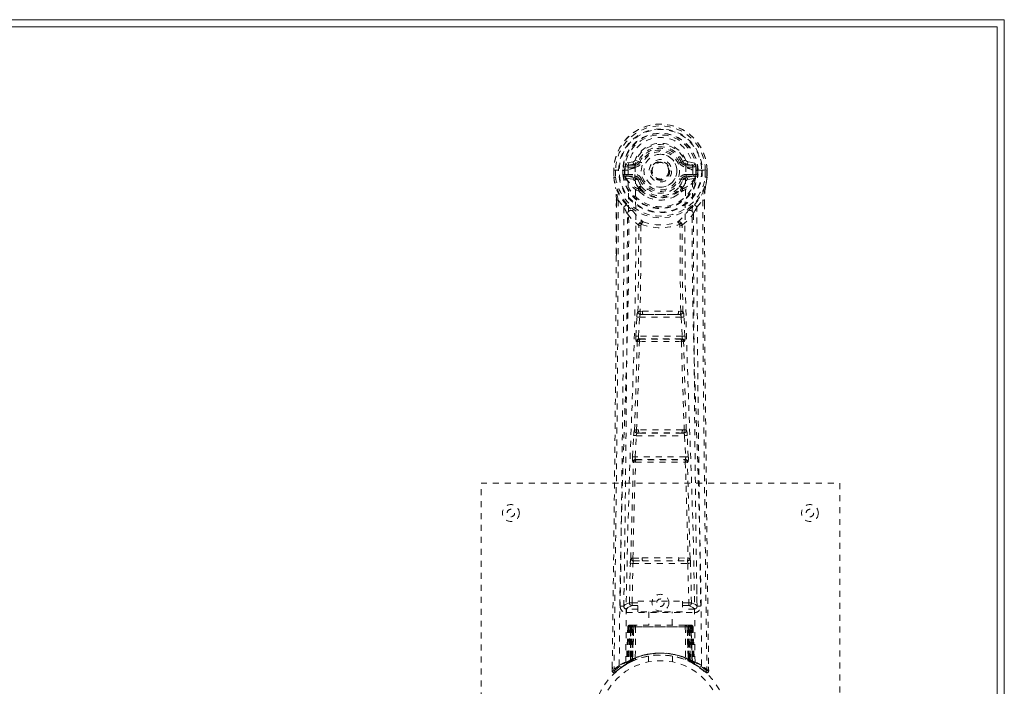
# Model space of a CAD drawing. Header units: inches. Extents: x 2.8 to 62.3, y 15.9 to 39.4.
# Tile 4 of 4: x 45.9 to 62.3, y 28.3 to 39.4. Entities that reach past the tile are written whole.
import ezdxf

# ---------------------------------------------------------------- set-up
doc = ezdxf.new("R2010")
doc.units = ezdxf.units.IN
doc.header["$MEASUREMENT"] = 0
doc.linetypes.add('SLD-Dashed', pattern=[0.075, 0.05, -0.025])
doc.linetypes.add('SLD-Solid', pattern=[0])

msp = doc.modelspace()

# ---------------------------------------------------------------- linework, layer by layer
at = {"color": 7, "linetype": 'SLD-Solid', "lineweight": 15}
for p, q in [((2.841, 39.436), (62.341, 39.436)), ((62.341, 39.436), (62.341, 15.936)), ((62.223, 39.318), (2.959, 39.318)), ((2.959, 39.318), (62.223, 39.318)), ((62.223, 16.054), (62.223, 39.318)), ((62.223, 39.318), (62.223, 16.054))]:
    msp.add_line(p, q, dxfattribs=at)
at = {"color": 7, "linetype": 'SLD-Dashed', "lineweight": 0}
for p, q in [((56.134, 37.061), (56.015, 37.037)), ((56.222, 37.065), (56.167, 37.088)), ((56.222, 37.065), (56.244, 37.056)), ((56.938, 37.056), (56.96, 37.065)), ((56.96, 37.065), (56.964, 37.058)), ((57.166, 37.037), (57.048, 37.061)), ((55.811, 36.92), (55.811, 36.804)), ((55.815, 36.92), (55.811, 36.92)), ((55.813, 36.921), (55.813, 36.804)), ((55.868, 36.92), (55.815, 36.92)), ((55.841, 36.918), (55.841, 36.804)), ((55.892, 36.919), (55.868, 36.92)), ((56.05, 36.919), (55.892, 36.919)), ((55.962, 36.846), (55.962, 36.917)), ((55.998, 36.917), (55.992, 36.917)), ((55.992, 36.917), (55.992, 36.848)), ((55.997, 36.839), (55.998, 36.917)), ((56.046, 37.001), (56.162, 37.022)), ((56.046, 37.001), (56.046, 36.971)), ((56.162, 37.001), (56.046, 37.001)), ((56.162, 36.971), (56.046, 36.971)), ((56.162, 37.022), (56.162, 37.001)), ((56.162, 36.971), (56.162, 37.001)), ((56.168, 36.955), (56.167, 36.957)), ((56.747, 36.918), (56.747, 36.91)), ((56.747, 36.91), (56.747, 36.895)), ((57.014, 36.957), (57.014, 36.955)), ((57.02, 37.022), (57.136, 37.001)), ((57.02, 37.022), (57.02, 37.001)), ((57.136, 37.001), (57.02, 37.001)), ((57.02, 36.971), (57.02, 37.001)), ((57.136, 36.971), (57.02, 36.971)), ((57.29, 36.919), (57.132, 36.919)), ((57.136, 36.971), (57.136, 37.001)), ((57.184, 36.917), (57.19, 36.917)), ((57.184, 36.839), (57.184, 36.917)), ((57.19, 36.848), (57.19, 36.917)), ((57.219, 36.918), (57.219, 36.917)), ((57.219, 36.917), (57.219, 36.846)), ((57.313, 36.92), (57.29, 36.919)), ((57.367, 36.92), (57.313, 36.92)), ((57.341, 36.804), (57.341, 36.918)), ((57.371, 36.92), (57.367, 36.92)), ((57.369, 36.804), (57.369, 36.921)), ((57.371, 36.92), (57.371, 36.804)), ((55.811, 36.804), (55.811, 36.799)), ((55.962, 36.846), (55.992, 36.848)), ((55.962, 36.846), (55.962, 36.846)), ((55.992, 36.847), (55.998, 36.828)), ((55.998, 36.828), (55.997, 36.839)), ((56.004, 36.802), (56.008, 36.797)), ((56.008, 36.797), (56.008, 36.797)), ((56.008, 36.797), (56.008, 36.797)), ((56.018, 36.786), (56.008, 36.797)), ((56.018, 36.786), (56.133, 36.765)), ((56.032, 36.849), (56.032, 36.819)), ((56.032, 36.849), (56.162, 36.849)), ((56.162, 36.794), (56.032, 36.819)), ((56.032, 36.819), (56.162, 36.819)), ((56.162, 36.849), (56.162, 36.819)), ((56.162, 36.794), (56.162, 36.819)), ((56.244, 36.765), (56.217, 36.753)), ((56.965, 36.753), (56.938, 36.765)), ((57.02, 36.849), (57.02, 36.819)), ((57.02, 36.849), (57.15, 36.849)), ((57.15, 36.819), (57.02, 36.794)), ((57.02, 36.794), (57.02, 36.819)), ((57.02, 36.819), (57.15, 36.819)), ((57.049, 36.765), (57.164, 36.786)), ((57.15, 36.819), (57.15, 36.849)), ((57.164, 36.786), (57.163, 36.786)), ((57.174, 36.797), (57.164, 36.786)), ((57.164, 36.786), (57.164, 36.786)), ((57.174, 36.797), (57.178, 36.802)), ((57.19, 36.847), (57.184, 36.828)), ((57.184, 36.828), (57.184, 36.839)), ((57.19, 36.848), (57.219, 36.846)), ((57.219, 36.846), (57.219, 36.846)), ((57.37, 36.799), (57.371, 36.804)), ((56.223, 36.604), (56.222, 36.622)), ((56.242, 36.558), (56.23, 36.575)), ((56.246, 36.628), (56.246, 36.61)), ((56.936, 36.61), (56.936, 36.628)), ((56.952, 36.575), (56.94, 36.558)), ((56.959, 36.604), (56.959, 36.622)), ((55.854, 36.419), (55.851, 35.495)), ((55.855, 35.494), (55.855, 36.418)), ((55.883, 36.417), (55.979, 36.302)), ((57.202, 36.302), (57.299, 36.417)), ((57.327, 36.365), (57.327, 36.418)), ((57.328, 36.419), (57.328, 36.366)), ((56.263, 36), (56.263, 36)), ((56.918, 36), (56.918, 36)), ((56.181, 34.146), (56.197, 34.464)), ((56.225, 34.144), (56.241, 34.461)), ((56.241, 34.461), (56.94, 34.461)), ((56.292, 34.56), (56.252, 34.559)), ((56.26, 34.506), (56.299, 34.506)), ((56.883, 34.506), (56.299, 34.506)), ((56.883, 34.506), (56.922, 34.506)), ((56.93, 34.559), (56.89, 34.56)), ((56.94, 34.461), (56.957, 34.144)), ((57.001, 34.146), (56.985, 34.464)), ((56.957, 34.144), (56.225, 34.144)), ((56.249, 34.095), (56.234, 34.099)), ((56.234, 34.099), (56.948, 34.099)), ((56.948, 34.099), (56.933, 34.095)), ((56.204, 34.052), (56.19, 34.057)), ((56.978, 34.052), (56.992, 34.057)), ((56.126, 32.129), (56.143, 32.481)), ((56.17, 32.127), (56.187, 32.479)), ((56.187, 32.479), (56.994, 32.479)), ((56.225, 32.576), (56.193, 32.575)), ((56.234, 32.524), (56.202, 32.524)), ((56.948, 32.524), (56.234, 32.524)), ((56.948, 32.524), (56.979, 32.524)), ((56.989, 32.575), (56.957, 32.576)), ((56.994, 32.479), (57.012, 32.127)), ((57.056, 32.129), (57.039, 32.481)), ((57.012, 32.127), (56.17, 32.127)), ((56.132, 32.039), (56.14, 32.035)), ((56.185, 32.078), (56.177, 32.082)), ((56.177, 32.082), (57.005, 32.082)), ((57.005, 32.082), (56.997, 32.078)), ((57.042, 32.035), (57.05, 32.039)), ((53.591, 23.686), (53.591, 31.686)), ((53.591, 31.686), (59.591, 31.686)), ((59.591, 31.686), (59.591, 23.686)), ((56.072, 29.684), (56.088, 30.345)), ((56.117, 29.683), (56.132, 30.344)), ((56.13, 30.429), (56.286, 30.435)), ((56.132, 30.344), (57.049, 30.344)), ((56.14, 30.385), (56.293, 30.387)), ((56.293, 30.387), (56.889, 30.387)), ((56.889, 30.387), (57.041, 30.385)), ((56.896, 30.435), (57.052, 30.429)), ((57.049, 30.344), (57.065, 29.683)), ((57.11, 29.684), (57.094, 30.345)), ((55.982, 29.916), (55.979, 29.629)), ((57.203, 29.629), (57.2, 29.916)), ((56.117, 29.638), (56.117, 29.683)), ((56.117, 29.683), (56.211, 29.683)), ((56.117, 29.638), (56.211, 29.638)), ((56.211, 29.714), (56.961, 29.714)), ((56.211, 29.534), (56.211, 29.714)), ((56.961, 29.714), (56.961, 29.534)), ((56.961, 29.683), (57.065, 29.683)), ((56.961, 29.638), (57.065, 29.638)), ((57.065, 29.638), (57.065, 29.683)), ((55.978, 29.626), (55.98, 29.618)), ((56.023, 29.581), (56.023, 29.52)), ((56.211, 29.581), (56.023, 29.581)), ((56.023, 29.52), (57.159, 29.52)), ((56.961, 29.534), (56.211, 29.534)), ((56.396, 29.534), (56.396, 29.311)), ((56.786, 29.311), (56.786, 29.534)), ((57.159, 29.581), (56.961, 29.581)), ((57.159, 29.52), (57.159, 29.581)), ((57.202, 29.618), (57.204, 29.626)), ((56.092, 29.311), (56.085, 29.311)), ((56.098, 29.311), (56.088, 29.311)), ((56.105, 29.311), (56.098, 29.311)), ((56.161, 29.311), (56.107, 29.311)), ((56.123, 29.311), (56.117, 29.311)), ((56.123, 29.311), (56.161, 29.311)), ((56.182, 29.311), (56.174, 29.311)), ((57, 29.311), (56.182, 29.311)), ((57.007, 29.311), (57, 29.311)), ((57.075, 29.311), (57.021, 29.311)), ((57.021, 29.311), (57.059, 29.311)), ((57.065, 29.311), (57.059, 29.311)), ((57.084, 29.311), (57.077, 29.311)), ((57.094, 29.311), (57.084, 29.311)), ((57.097, 29.311), (57.09, 29.311)), ((56.045, 29.282), (56.024, 28.677)), ((56.058, 29.282), (56.038, 28.685)), ((56.058, 29.282), (56.045, 29.282)), ((56.077, 29.282), (56.056, 28.696)), ((56.079, 29.286), (56.057, 28.692)), ((56.144, 29.282), (56.077, 29.282)), ((56.084, 29.282), (56.084, 28.726)), ((56.091, 29.282), (56.084, 29.282)), ((56.091, 29.282), (57.091, 29.282)), ((56.091, 28.729), (56.091, 29.282)), ((56.097, 28.732), (56.098, 29.282)), ((56.098, 29.282), (56.104, 29.282)), ((56.104, 29.282), (56.104, 28.735)), ((57.078, 29.282), (56.104, 29.282)), ((56.116, 29.282), (56.116, 28.741)), ((56.122, 29.282), (56.116, 29.282)), ((56.122, 29.282), (57.06, 29.282)), ((56.122, 28.743), (56.122, 29.282)), ((56.125, 28.731), (56.144, 29.282)), ((56.145, 29.282), (56.126, 28.732)), ((56.144, 29.282), (56.145, 29.282)), ((56.175, 29.282), (56.171, 28.761)), ((57.007, 29.282), (56.175, 29.282)), ((57.007, 29.282), (57.011, 28.761)), ((57.056, 28.732), (57.037, 29.282)), ((57.037, 29.282), (57.038, 29.282)), ((57.038, 29.282), (57.057, 28.731)), ((57.105, 29.282), (57.038, 29.282)), ((57.066, 29.282), (57.06, 29.282)), ((57.06, 29.282), (57.06, 28.743)), ((57.066, 28.741), (57.066, 29.282)), ((57.078, 28.735), (57.078, 29.282)), ((57.078, 29.282), (57.084, 29.282)), ((57.084, 29.282), (57.085, 28.732)), ((57.098, 29.282), (57.091, 29.282)), ((57.091, 29.282), (57.091, 28.729)), ((57.098, 28.726), (57.098, 29.282)), ((57.125, 28.692), (57.103, 29.286)), ((57.105, 29.282), (57.126, 28.696)), ((57.123, 29.282), (57.144, 28.685)), ((57.137, 29.282), (57.123, 29.282)), ((57.137, 29.282), (57.158, 28.677)), ((56.01, 28.652), (56.023, 28.66)), ((56.024, 28.677), (56.038, 28.685)), ((56.041, 28.671), (56.108, 28.705)), ((56.056, 28.696), (56.125, 28.731)), ((56.084, 28.726), (56.091, 28.729)), ((56.096, 28.7), (56.084, 28.726)), ((56.096, 28.7), (56.088, 28.695)), ((56.104, 28.703), (56.091, 28.729)), ((56.104, 28.703), (56.096, 28.7)), ((56.104, 28.735), (56.097, 28.732)), ((56.11, 28.706), (56.097, 28.732)), ((56.101, 28.702), (56.11, 28.706)), ((56.116, 28.709), (56.104, 28.735)), ((56.108, 28.705), (56.109, 28.705)), ((56.109, 28.705), (56.116, 28.709)), ((56.116, 28.741), (56.122, 28.743)), ((56.128, 28.714), (56.116, 28.741)), ((56.134, 28.717), (56.122, 28.743)), ((56.126, 28.732), (56.125, 28.731)), ((56.134, 28.717), (56.128, 28.714)), ((56.391, 28.794), (56.391, 28.697)), ((56.791, 28.697), (56.791, 28.794)), ((57.06, 28.743), (57.048, 28.717)), ((57.054, 28.714), (57.048, 28.717)), ((57.066, 28.741), (57.054, 28.714)), ((57.057, 28.731), (57.056, 28.732)), ((57.057, 28.731), (57.126, 28.696)), ((57.06, 28.743), (57.066, 28.741)), ((57.078, 28.735), (57.066, 28.709)), ((57.085, 28.732), (57.072, 28.706)), ((57.073, 28.705), (57.074, 28.705)), ((57.074, 28.705), (57.089, 28.697)), ((57.085, 28.732), (57.078, 28.735)), ((57.091, 28.729), (57.078, 28.703)), ((57.085, 28.7), (57.078, 28.703)), ((57.098, 28.726), (57.085, 28.7)), ((57.112, 28.686), (57.085, 28.7)), ((57.091, 28.729), (57.098, 28.726)), ((57.106, 28.689), (57.141, 28.671)), ((57.144, 28.685), (57.158, 28.677)), ((57.153, 28.665), (57.167, 28.657)), ((57.159, 28.66), (57.172, 28.652)), ((55.785, 28.612), (55.784, 28.545)), ((55.785, 28.612), (55.784, 28.545)), ((55.784, 28.545), (55.814, 28.545)), ((55.787, 28.608), (55.786, 28.545)), ((55.834, 28.524), (55.875, 28.558)), ((57.306, 28.558), (57.348, 28.524)), ((57.368, 28.545), (57.347, 28.522)), ((57.397, 28.545), (57.397, 28.612))]:
    msp.add_line(p, q, dxfattribs=at)
at = {"color": 7, "linetype": 'SLD-Dashed', "lineweight": 0, "flags": 128}
for points in [[(56.167, 36.957), (56.173, 37.034), (56.197, 37.108), (56.236, 37.177), (56.289, 37.237), (56.354, 37.285), (56.428, 37.321), (56.508, 37.343), (56.591, 37.351), (56.674, 37.343), (56.754, 37.321), (56.828, 37.285), (56.893, 37.237), (56.946, 37.177), (56.985, 37.108), (57.008, 37.034), (57.014, 36.957)], [(56.162, 37.022), (56.199, 37.036), (56.213, 37.049)], [(56.213, 37.049), (56.218, 37.057), (56.222, 37.065)], [(56.272, 37.044), (56.267, 37.047), (56.262, 37.049), (56.257, 37.051), (56.253, 37.052), (56.249, 37.054), (56.247, 37.055), (56.245, 37.056), (56.244, 37.056)], [(56.91, 37.044), (56.915, 37.047), (56.92, 37.049), (56.925, 37.051), (56.929, 37.052), (56.933, 37.054), (56.935, 37.055), (56.937, 37.056), (56.938, 37.056)], [(55.811, 36.92), (55.811, 36.92), (55.812, 36.92), (55.815, 36.919), (55.818, 36.919), (55.823, 36.919), (55.828, 36.918), (55.835, 36.918), (55.841, 36.918)], [(55.903, 28.639), (55.911, 29.686), (55.93, 30.731), (55.959, 31.773), (55.994, 32.811), (56.029, 33.845), (56.054, 34.874), (56.062, 35.899), (56.05, 36.919)], [(56.046, 36.971), (56.023, 36.976), (56.003, 36.989)], [(56.012, 28.694), (56.021, 29.739), (56.042, 30.782), (56.074, 31.821), (56.112, 32.857), (56.148, 33.888), (56.174, 34.915), (56.182, 35.937), (56.168, 36.954)], [(57.17, 28.694), (57.161, 29.739), (57.14, 30.782), (57.108, 31.822), (57.07, 32.857), (57.034, 33.889), (57.008, 34.915), (57, 35.937), (57.014, 36.954)], [(57.279, 28.639), (57.271, 29.686), (57.252, 30.731), (57.223, 31.773), (57.187, 32.811), (57.153, 33.845), (57.128, 34.874), (57.119, 35.899), (57.132, 36.919)], [(57.179, 36.989), (57.159, 36.976), (57.136, 36.971)], [(57.19, 36.917), (57.193, 36.917), (57.2, 36.917), (57.209, 36.917), (57.219, 36.918)], [(57.341, 36.918), (57.347, 36.918), (57.353, 36.918), (57.359, 36.919), (57.364, 36.919), (57.367, 36.919), (57.37, 36.92), (57.371, 36.92), (57.371, 36.92)], [(55.811, 36.804), (55.824, 36.707), (55.84, 36.63)], [(55.811, 36.799), (55.812, 36.8), (55.814, 36.8), (55.817, 36.8), (55.821, 36.801), (55.825, 36.801), (55.83, 36.802), (55.836, 36.803), (55.841, 36.804)], [(55.841, 36.804), (55.835, 36.804), (55.828, 36.804), (55.823, 36.804), (55.818, 36.804), (55.815, 36.804), (55.812, 36.804), (55.811, 36.804), (55.811, 36.804)], [(55.811, 36.799), (55.823, 36.71), (55.842, 36.619)], [(55.992, 36.847), (55.992, 36.848), (55.992, 36.848)], [(55.997, 36.839), (56.014, 36.847), (56.032, 36.849)], [(56.16, 36.743), (56.147, 36.76), (56.133, 36.765)], [(56.222, 36.622), (56.19, 36.675), (56.16, 36.743)], [(56.217, 36.753), (56.245, 36.69), (56.275, 36.641)], [(56.272, 36.776), (56.267, 36.774), (56.262, 36.772), (56.257, 36.77), (56.253, 36.768), (56.249, 36.767), (56.247, 36.766), (56.245, 36.765), (56.244, 36.765)], [(56.907, 36.641), (56.937, 36.69), (56.965, 36.753)], [(56.91, 36.776), (56.915, 36.774), (56.92, 36.772), (56.925, 36.77), (56.929, 36.768), (56.933, 36.767), (56.935, 36.766), (56.937, 36.765), (56.938, 36.765)], [(56.959, 36.622), (56.992, 36.675), (57.022, 36.743)], [(57.022, 36.743), (57.035, 36.76), (57.049, 36.765)], [(57.15, 36.849), (57.168, 36.847), (57.184, 36.839)], [(57.19, 36.848), (57.19, 36.847), (57.19, 36.847)], [(57.34, 36.619), (57.357, 36.699), (57.37, 36.799)], [(57.371, 36.804), (57.371, 36.804), (57.37, 36.804), (57.367, 36.804), (57.364, 36.804), (57.359, 36.804), (57.353, 36.804), (57.347, 36.804), (57.341, 36.804)], [(57.37, 36.799), (57.37, 36.8), (57.368, 36.8), (57.365, 36.8), (57.361, 36.801), (57.357, 36.801), (57.352, 36.802), (57.346, 36.803), (57.341, 36.804)], [(57.371, 36.804), (57.358, 36.707), (57.342, 36.63)], [(55.84, 36.63), (55.84, 36.624), (55.842, 36.619)], [(56.022, 36.341), (55.921, 36.465), (55.842, 36.619)], [(56.242, 36.558), (56.316, 36.5), (56.373, 36.471)], [(56.808, 36.471), (56.866, 36.5), (56.94, 36.558)], [(57.16, 36.341), (57.261, 36.465), (57.34, 36.619)], [(57.34, 36.619), (57.342, 36.624), (57.342, 36.63)], [(55.883, 36.417), (55.882, 34.952), (55.873, 33.48), (55.858, 32.032), (55.856, 31.812), (55.853, 31.582), (55.851, 31.379), (55.848, 31.18), (55.845, 30.964), (55.843, 30.814), (55.841, 30.657), (55.839, 30.501), (55.838, 30.384), (55.836, 30.244), (55.834, 30.081), (55.83, 29.749), (55.827, 29.545), (55.824, 29.29), (55.821, 29.029), (55.817, 28.78), (55.814, 28.545)], [(55.854, 36.419), (55.853, 36.419), (55.854, 36.418), (55.857, 36.418), (55.86, 36.418), (55.866, 36.418), (55.871, 36.417), (55.877, 36.417), (55.883, 36.417)], [(57.299, 36.417), (57.304, 36.417), (57.311, 36.417), (57.316, 36.418), (57.321, 36.418), (57.325, 36.418), (57.328, 36.418), (57.329, 36.419), (57.328, 36.419)], [(57.299, 36.417), (57.3, 34.954), (57.309, 33.48), (57.324, 32.032), (57.326, 31.785), (57.33, 31.527), (57.332, 31.312), (57.335, 31.083), (57.338, 30.833), (57.342, 30.561), (57.344, 30.344), (57.348, 30.081), (57.352, 29.757), (57.355, 29.547), (57.358, 29.288), (57.361, 29.026), (57.365, 28.778), (57.368, 28.545)], [(55.979, 36.302), (55.979, 35.782), (55.977, 35.249), (55.975, 34.703), (55.971, 34.189), (55.967, 33.659), (55.962, 33.107), (55.956, 32.618), (55.953, 32.36), (55.95, 32.087), (55.947, 31.799), (55.943, 31.495), (55.939, 31.22), (55.936, 30.979), (55.934, 30.787), (55.931, 30.573), (55.928, 30.332), (55.925, 30.106), (55.922, 29.914), (55.92, 29.754), (55.918, 29.627)], [(56.117, 36.253), (56.126, 36.244), (56.132, 36.238)], [(57.05, 36.238), (57.056, 36.244), (57.065, 36.253)], [(57.264, 29.627), (57.262, 29.762), (57.26, 29.935), (57.257, 30.143), (57.254, 30.389), (57.25, 30.638), (57.247, 30.857), (57.245, 31.011), (57.244, 31.149), (57.242, 31.27), (57.24, 31.425), (57.238, 31.588), (57.236, 31.745), (57.226, 32.558), (57.217, 33.376), (57.209, 34.349), (57.204, 35.338), (57.202, 36.302)], [(57.328, 36.366), (57.336, 33.796), (57.364, 31.171), (57.398, 28.545)], [(56.039, 36.189), (56.125, 36.088), (56.225, 36)], [(56.956, 36), (57.057, 36.088), (57.143, 36.189)], [(56.216, 34.553), (56.226, 35.274), (56.228, 35.992)], [(56.273, 36.011), (56.268, 36.02), (56.261, 36.026), (56.254, 36.029), (56.246, 36.029), (56.238, 36.026), (56.232, 36.019), (56.227, 36.011), (56.225, 36)], [(56.263, 36), (56.262, 35.281), (56.252, 34.559)], [(56.956, 36), (56.954, 36.011), (56.95, 36.019), (56.944, 36.026), (56.936, 36.029), (56.928, 36.029), (56.92, 36.026), (56.914, 36.02), (56.908, 36.011)], [(56.93, 34.559), (56.92, 35.281), (56.918, 36)], [(56.966, 34.553), (56.955, 35.274), (56.954, 35.992)], [(55.851, 35.495), (55.845, 33.796), (55.818, 31.171), (55.785, 28.612)], [(56.197, 34.464), (56.202, 34.464), (56.213, 34.463), (56.227, 34.462), (56.241, 34.461)], [(56.26, 34.506), (56.259, 34.506), (56.257, 34.504), (56.254, 34.501), (56.249, 34.492), (56.244, 34.478), (56.241, 34.461)], [(56.292, 34.56), (56.591, 34.561), (56.89, 34.56)], [(56.299, 34.506), (56.591, 34.508), (56.883, 34.506)], [(56.94, 34.461), (56.955, 34.462), (56.969, 34.463), (56.98, 34.464), (56.985, 34.464)], [(56.181, 34.146), (56.186, 34.146), (56.196, 34.146), (56.21, 34.145), (56.225, 34.144)], [(56.234, 34.099), (56.229, 34.103), (56.226, 34.113), (56.225, 34.12), (56.224, 34.127), (56.224, 34.136), (56.225, 34.144)], [(56.957, 34.144), (56.957, 34.136), (56.957, 34.127), (56.957, 34.12), (56.956, 34.113), (56.952, 34.103), (56.948, 34.099)], [(56.957, 34.144), (56.972, 34.145), (56.986, 34.146), (56.996, 34.146), (57.001, 34.146)], [(56.158, 32.571), (56.182, 33.313), (56.204, 34.052)], [(56.193, 32.575), (56.218, 33.318), (56.24, 34.058)], [(56.942, 34.058), (56.964, 33.318), (56.989, 32.575)], [(57.024, 32.571), (56.999, 33.313), (56.978, 34.052)], [(56.143, 32.481), (56.145, 32.513), (56.146, 32.516)], [(56.143, 32.481), (56.147, 32.481), (56.158, 32.481), (56.172, 32.48), (56.187, 32.479)], [(56.994, 32.479), (57.01, 32.48), (57.024, 32.481), (57.034, 32.481), (57.039, 32.481)], [(57.039, 32.481), (57.037, 32.513), (57.036, 32.516)], [(56.126, 32.129), (56.13, 32.128), (56.141, 32.128), (56.155, 32.127), (56.17, 32.127)], [(57.012, 32.127), (57.027, 32.127), (57.041, 32.128), (57.052, 32.128), (57.056, 32.129)], [(56.096, 30.427), (56.116, 31.232), (56.14, 32.035)], [(56.13, 30.429), (56.15, 31.235), (56.175, 32.039)], [(57.007, 32.039), (57.032, 31.235), (57.052, 30.429)], [(57.086, 30.427), (57.066, 31.232), (57.042, 32.035)], [(56.088, 30.345), (56.092, 30.345), (56.103, 30.345), (56.117, 30.344), (56.132, 30.344)], [(56.286, 30.435), (56.591, 30.435), (56.896, 30.435)], [(56.293, 30.387), (56.591, 30.387), (56.889, 30.387)], [(57.049, 30.344), (57.065, 30.344), (57.079, 30.345), (57.09, 30.345), (57.094, 30.345)], [(56.072, 29.684), (56.003, 29.655), (55.978, 29.626)], [(56.023, 29.581), (56.048, 29.609), (56.117, 29.638)], [(56.072, 29.684), (56.077, 29.684), (56.087, 29.683), (56.101, 29.683), (56.117, 29.683)], [(57.065, 29.683), (57.081, 29.683), (57.095, 29.683), (57.105, 29.684), (57.11, 29.684)], [(57.065, 29.638), (57.134, 29.609), (57.159, 29.581)], [(57.204, 29.626), (57.179, 29.655), (57.11, 29.684)], [(57.076, 29.311), (57.075, 29.311), (57.074, 29.311)], [(56.045, 29.282), (56.048, 29.282), (56.056, 29.282), (56.069, 29.282), (56.084, 29.282)], [(56.098, 29.282), (56.083, 29.282), (56.071, 29.282), (56.062, 29.282), (56.058, 29.282)], [(56.077, 29.282), (56.077, 29.282), (56.079, 29.282), (56.082, 29.282), (56.087, 29.282), (56.093, 29.282), (56.1, 29.282), (56.108, 29.282), (56.116, 29.282)], [(56.175, 29.282), (56.164, 29.282), (56.154, 29.282), (56.148, 29.282), (56.145, 29.282)], [(57.037, 29.282), (57.034, 29.282), (57.027, 29.282), (57.018, 29.282), (57.007, 29.282)], [(57.066, 29.282), (57.074, 29.282), (57.082, 29.282), (57.089, 29.282), (57.095, 29.282), (57.1, 29.282), (57.103, 29.282), (57.105, 29.282), (57.105, 29.282)], [(57.123, 29.282), (57.12, 29.282), (57.111, 29.282), (57.099, 29.282), (57.084, 29.282)], [(57.098, 29.282), (57.113, 29.282), (57.126, 29.282), (57.134, 29.282), (57.137, 29.282)], [(57.105, 29.282), (57.104, 29.289), (57.103, 29.291)], [(57.127, 28.688), (57.126, 28.694), (57.126, 28.696)], [(57.164, 28.66), (57.158, 28.671), (57.153, 28.684)], [(55.787, 28.545), (55.789, 28.538), (55.793, 28.53), (55.798, 28.523), (55.804, 28.518), (55.811, 28.516), (55.819, 28.515), (55.826, 28.517), (55.832, 28.521)], [(55.835, 28.522), (55.867, 28.551), (55.875, 28.557)], [(57.349, 28.525), (57.356, 28.521), (57.364, 28.519), (57.373, 28.518), (57.38, 28.52), (57.387, 28.523), (57.393, 28.528), (57.396, 28.535), (57.397, 28.543)], [(57.398, 28.545), (57.397, 28.546), (57.395, 28.545), (57.389, 28.545), (57.379, 28.545), (57.373, 28.545), (57.368, 28.545)]]:
    msp.add_lwpolyline(points, dxfattribs=at)
at = {"color": 7, "linetype": 'SLD-Dashed', "lineweight": 0}
for centre, radius in [((56.591, 36.91), 0.7), ((56.591, 36.91), 0.69), ((56.591, 36.91), 0.623), ((56.591, 36.91), 0.32), ((56.591, 36.91), 0.275), ((56.591, 36.91), 0.187), ((56.591, 36.91), 0.156), ((56.591, 36.91), 0.142), ((56.591, 36.91), 0.14), ((56.591, 36.91), 0.138), ((54.091, 31.186), 0.141), ((59.091, 31.186), 0.141), ((54.091, 31.186), 0.0625), ((59.091, 31.186), 0.0625), ((56.591, 29.686), 0.141), ((56.591, 29.686), 0.0625), ((56.591, 27.686), 1.125), ((56.591, 27.686), 1.03)]:
    msp.add_circle(centre, radius, dxfattribs=at)
for centre, radius, start, end in [((56.591, 36.91), 0.78, 0.7166, 179.2834), ((56.591, 36.91), 0.78, 0, 179.3038), ((56.591, 36.91), 0.75, 0.5684, 179.4316), ((56.591, 36.91), 0.629, 0.6526, 179.3474), ((56.591, 36.91), 0.599, 0.6527, 179.3473), ((56.591, 36.925), 0.541, 359.3501, 180.6499), ((56.591, 36.91), 0.459, 22.774, 157.226), ((56.591, 36.91), 0.4, 22.774, 157.226), ((56.591, 36.91), 0.376, 22.774, 157.226), ((56.591, 36.91), 0.346, 22.7736, 157.2264), ((56.163, 37.052), 0.0301, 162.3535, 268.575), ((56.125, 37.105), 0.0453, 281.2467, 337.5763), ((56.162, 37.09), 0.089, 270, 337.226), ((56.162, 37.09), 0.119, 270.0016, 337.2248), ((56.591, 36.91), 0.275, 90.0001, 269.9999), ((56.591, 36.91), 0.275, 270.0001, 89.9999), ((57.02, 37.09), 0.119, 202.7752, 269.9984), ((57.02, 37.09), 0.089, 202.774, 270), ((57.56, 35.713), 1.48, 111.6245, 113.922), ((57.026, 37.093), 0.0715, 209.6346, 265.2026), ((57.057, 37.106), 0.0454, 202.489, 258.688), ((57.019, 37.052), 0.0301, 271.4225, 17.6489), ((55.989, 37.967), 1.05, 268.54, 270.1579), ((56.591, 36.91), 0.593, 172.3909, 179.3289), ((56.207, 36.961), 0.206, 158.3434, 172.3402), ((56.045, 37.031), 0.0299, 167.8922, 271.9518), ((56.169, 36.733), 0.221, 90.3102, 122.5193), ((57.009, 36.722), 0.233, 58.0369, 88.5936), ((57.137, 37.031), 0.0299, 268.0458, 12.1101), ((56.975, 36.961), 0.206, 7.6598, 21.6566), ((56.591, 36.91), 0.593, 0.6711, 7.6091), ((55.841, 36.804), 0.03, 180.0028, 185.051), ((56.591, 36.91), 0.787, 188.0937, 351.9063), ((56.591, 36.91), 0.758, 188.0937, 351.9063), ((56.591, 36.91), 0.632, 185.8274, 354.1726), ((56.591, 36.91), 0.602, 186.0327, 353.9673), ((56.084, 36.835), 0.0863, 184.562, 202.6917), ((56.032, 36.789), 0.0306, 89.0719, 154.5737), ((56.461, 37.007), 0.499, 204.8897, 243.9925), ((56.399, 37.008), 0.441, 210.2268, 246.4272), ((56.163, 36.765), 0.0299, 91.0999, 178.7717), ((56.191, 36.737), 0.031, 31.5709, 169.9027), ((56.162, 36.73), 0.119, 22.7763, 89.9981), ((56.162, 36.73), 0.089, 22.774, 90), ((56.157, 36.73), 0.0649, 21.316, 85.0799), ((56.591, 36.91), 0.376, 202.774, 337.226), ((56.591, 36.91), 0.346, 202.7733, 337.2267), ((56.591, 36.91), 0.157, 245.2931, 290.0155), ((57.02, 36.73), 0.119, 90.0019, 157.2237), ((57.02, 36.73), 0.089, 90, 157.226), ((56.727, 37.001), 0.492, 295.7072, 335.4808), ((56.783, 37.008), 0.441, 293.5925, 329.7443), ((57.025, 36.73), 0.0649, 94.9221, 158.682), ((56.991, 36.737), 0.031, 10.1798, 148.3466), ((57.019, 36.765), 0.0299, 1.1762, 88.9522), ((57.15, 36.789), 0.0306, 25.4263, 90.9281), ((57.069, 36.842), 0.116, 339.6188, 353.1275), ((54.667, 36.449), 1.187, 358.5706, 8.7912), ((52.369, 35.801), 3.568, 9.9427, 13.2523), ((56.253, 36.619), 0.0305, 44.5485, 174.2849), ((56.245, 36.582), 0.0459, 88.3076, 118.8642), ((56.245, 36.564), 0.0459, 88.2903, 118.8143), ((56.267, 36.6), 0.0448, 175.0785, 213.9448), ((56.281, 36.555), 0.0396, 127.1232, 174.8303), ((56.273, 36.606), 0.0347, 87.2653, 140.6041), ((56.591, 36.922), 0.453, 220.451, 319.549), ((56.279, 36.611), 0.033, 181.8837, 228.3758), ((56.591, 36.95), 0.494, 227.4885, 312.5115), ((56.591, 36.904), 0.411, 219.7061, 320.2939), ((56.929, 36.619), 0.0305, 5.7213, 135.4453), ((56.909, 36.606), 0.0347, 39.3959, 92.7347), ((56.903, 36.611), 0.033, 311.6125, 358.1187), ((56.901, 36.555), 0.0396, 5.1697, 52.8768), ((56.937, 36.582), 0.0459, 61.1358, 91.6924), ((56.937, 36.564), 0.046, 61.1956, 91.7052), ((56.914, 36.6), 0.0448, 326.2138, 4.9474), ((60.812, 35.801), 3.567, 166.7474, 170.0575), ((58.515, 36.449), 1.187, 171.2124, 181.427), ((56.591, 36.891), 0.473, 242.6133, 297.3867), ((56.313, 35.984), 0.461, 129.1746, 136.3333), ((51.228, 33.74), 5.398, 26.9737, 28.3284), ((57.573, 37.92), 2.213, 225.508, 228.8666), ((56.099, 36.186), 0.0608, 58.0024, 177.4273), ((56.863, 36.75), 0.893, 214.9899, 231.1475), ((56.319, 36.75), 0.893, 308.8527, 325.0098), ((57.082, 36.186), 0.0608, 2.5683, 122.0044), ((55.609, 37.92), 2.213, 311.1334, 314.492), ((61.896, 33.771), 5.333, 151.6633, 153.0346), ((56.869, 35.984), 0.461, 43.6626, 50.8275), ((-443.53, 37.508), 499.571, 359.09608, 359.84877), ((56.286, 35.996), 0.0608, 73.7741, 175.9568), ((56.896, 35.996), 0.0608, 4.0432, 106.2259), ((556.712, 37.508), 499.571, 180.15123, 180.90392), ((56.214, 35.993), 0.0133, 356.8072, 33.9213), ((56.26, 35.929), 0.0708, 87.285, 117.2814), ((56.276, 35.998), 0.0128, 102.3446, 173.3542), ((56.345, 35.994), 0.0738, 124.9771, 166.7611), ((56.591, 36.923), 0.966, 250.819, 289.1817), ((56.591, 36.848), 0.844, 250.0601, 289.9399), ((56.837, 35.994), 0.0738, 13.2389, 55.0229), ((56.906, 35.998), 0.0128, 6.6372, 77.6714), ((56.922, 35.929), 0.0708, 62.7142, 92.7194), ((56.968, 35.993), 0.0134, 146.1241, 183.2867), ((56.378, 34.473), 0.181, 153.5366, 182.776), ((56.246, 34.486), 0.0735, 85.5181, 114.1434), ((56.262, 34.552), 0.0457, 178.2718, 268.1473), ((56.355, 34.548), 0.104, 173.8561, 204.0365), ((56.391, 34.546), 0.101, 172.2343, 203.4717), ((56.791, 34.546), 0.101, 336.5246, 7.7644), ((56.827, 34.548), 0.104, 335.9635, 6.1439), ((56.92, 34.552), 0.0457, 271.8542, 1.7267), ((56.883, 34.464), 0.0575, 357.8257, 47.5849), ((56.936, 34.487), 0.073, 65.7515, 94.592), ((56.804, 34.473), 0.181, 357.222, 26.462), ((56.341, 34.117), 0.163, 169.7779, 201.8717), ((56.235, 34.054), 0.0451, 90.8622, 176.7726), ((56.249, 34.05), 0.0451, 90.8982, 176.6055), ((56.297, 34.064), 0.0574, 147.5055, 185.9262), ((56.591, 66.69), 32.597, 269.3981, 270.6019), ((56.933, 34.05), 0.0451, 3.3944, 89.1019), ((56.884, 34.064), 0.0578, 354.2244, 32.3438), ((56.947, 34.054), 0.0451, 3.2274, 89.1378), ((56.841, 34.117), 0.163, 338.1238, 10.2237), ((56.233, 33.983), 0.0749, 85.0995, 112.9436), ((56.591, 71.423), 37.367, 269.4615, 270.5382), ((56.948, 33.983), 0.0751, 67.0788, 94.8862), ((56.282, 32.514), 0.136, 155.3412, 179.2431), ((56.185, 32.491), 0.0843, 84.8699, 108.7999), ((56.203, 32.569), 0.0448, 177.936, 222.9039), ((56.202, 32.566), 0.0425, 220.4666, 270.3968), ((56.255, 32.481), 0.068, 141.1128, 181.6251), ((56.279, 32.565), 0.0869, 173.46, 208.3396), ((56.306, 32.563), 0.0814, 171.2503, 208.6861), ((56.591, -0.216), 32.793, 89.3607, 90.6393), ((56.591, -0.83), 33.356, 89.387, 90.613), ((56.876, 32.563), 0.0814, 331.3118, 8.7521), ((56.903, 32.565), 0.0867, 331.625, 6.576), ((56.978, 32.569), 0.0456, 271.2555, 1.8215), ((56.927, 32.481), 0.068, 358.3627, 38.9093), ((56.997, 32.492), 0.0837, 71.1205, 95.2119), ((56.901, 32.514), 0.136, 0.7188, 24.7111), ((56.332, 32.098), 0.209, 171.5782, 196.4987), ((56.225, 32.111), 0.0564, 164.2703, 211.7567), ((56.957, 32.111), 0.0564, 328.2433, 15.7297), ((56.85, 32.098), 0.209, 343.5119, 8.4113), ((56.177, 32.036), 0.0451, 90.5956, 177.0771), ((56.185, 32.033), 0.0451, 90.6189, 177.0118), ((56.167, 31.949), 0.0908, 85.1442, 107.0286), ((56.229, 32.046), 0.0546, 143.5183, 186.9863), ((56.591, 68.691), 36.654, 269.349, 270.6509), ((56.591, 64.892), 32.817, 269.2909, 270.7091), ((56.997, 32.033), 0.0451, 2.9858, 89.3835), ((56.953, 32.046), 0.055, 353.1588, 36.3366), ((57.005, 32.036), 0.0451, 2.9229, 89.4044), ((57.015, 31.948), 0.091, 73.003, 94.8399), ((56.489, 30.344), 0.402, 168.1519, 179.9203), ((56.122, 30.29), 0.139, 86.8568, 100.62), ((56.142, 30.43), 0.0456, 184.1727, 268.2467), ((56.24, 30.433), 0.111, 181.7927, 205.6535), ((56.238, 30.344), 0.105, 157.5307, 180.3691), ((56.374, 30.424), 0.0888, 172.3558, 204.4049), ((56.808, 30.424), 0.0888, 335.5981, 7.6412), ((56.943, 30.432), 0.109, 334.2129, 358.3466), ((57.04, 30.43), 0.0456, 271.7529, 355.8285), ((56.944, 30.344), 0.105, 359.6309, 22.4693), ((57.06, 30.288), 0.141, 79.4666, 93.0592), ((56.693, 30.344), 0.401, 0.0761, 11.8386), ((56.117, 29.683), 0.0451, 179.0346, 269.5707), ((57.065, 29.683), 0.0451, 270.43, 0.8993), ((55.954, 31.222), 1.595, 268.7142, 270.8689), ((56.023, 29.625), 0.105, 179.2621, 269.9952), ((56.022, 29.623), 0.0423, 186.5671, 271.9627), ((57.159, 29.625), 0.105, 270.0048, 0.7379), ((57.16, 29.623), 0.0423, 268.0373, 353.4329), ((57.228, 31.225), 1.598, 269.133, 271.2838), ((56.075, 29.281), 0.03, 90.0041, 178.0021), ((56.106, 29.239), 0.0742, 106.736, 144.0554), ((56.088, 29.281), 0.03, 90.0325, 178.0274), ((56.103, 29.146), 0.164, 91.7075, 100.6234), ((56.112, 29.276), 0.0356, 82.0693, 170.2915), ((56.107, 29.281), 0.03, 90.0637, 178.0681), ((56.504, 29.289), 0.413, 176.9652, 180.9825), ((56.683, 29.289), 0.585, 177.9613, 180.6048), ((56.531, 29.29), 0.427, 177.0657, 180.9562), ((56.562, 29.289), 0.446, 177.1813, 180.9057), ((56.568, 29.289), 0.446, 177.1812, 180.9057), ((56.174, 29.281), 0.0299, 90.1839, 178.2045), ((56.175, 29.281), 0.0299, 90.1884, 178.2045), ((56.211, 29.289), 0.0369, 141.8552, 189.6665), ((56.972, 29.289), 0.0354, 349.2664, 39.2119), ((57.007, 29.281), 0.0299, 1.7955, 89.8116), ((57.008, 29.281), 0.0299, 1.7955, 89.8161), ((56.61, 29.289), 0.45, 359.1041, 2.7904), ((56.62, 29.289), 0.446, 359.0943, 2.8187), ((57.075, 29.281), 0.03, 1.9319, 89.9363), ((56.651, 29.29), 0.427, 359.0438, 2.9343), ((57.079, 29.144), 0.166, 79.6012, 88.3384), ((56.499, 29.289), 0.585, 359.3952, 2.0387), ((56.678, 29.289), 0.413, 359.0175, 3.0348), ((57.093, 29.281), 0.03, 1.9726, 89.9675), ((57.076, 29.239), 0.0742, 35.9446, 73.264), ((57.107, 29.281), 0.03, 1.9979, 89.9959), ((56.591, 27.686), 1.158, 47.8705, 132.129), ((56.591, 27.655), 1.19, 60.8885, 119.1115), ((56.591, 27.686), 1.128, 60.489, 119.511), ((56.591, 27.687), 1.155, 64.3786, 115.6214), ((56.591, 27.688), 1.155, 65.0796, 114.9204), ((56.591, 27.688), 1.155, 66.0604, 113.9396), ((56.591, 27.723), 1.12, 67.9468, 112.0532), ((56.578, 27.448), 1.369, 114.4304, 119.5504), ((56.591, 27.686), 1.128, 119.5113, 124.6478), ((55.994, 28.678), 0.03, 301.0439, 358.0223), ((56.053, 28.707), 0.0429, 196.9799, 245.8308), ((56.008, 28.686), 0.0299, 300.2749, 358.0977), ((56.578, 27.709), 1.101, 118.6366, 120.2643), ((56.572, 28.062), 0.824, 126.3724, 131.7311), ((56.568, 28.072), 0.811, 125.4967, 130.8628), ((56.041, 28.828), 0.138, 269.4167, 293.4597), ((56.588, 27.691), 1.122, 114.252, 119.2082), ((56.026, 28.697), 0.0299, 299.2297, 358.1954), ((56.028, 28.695), 0.0273, 297.6597, 2.2994), ((56.57, 28.075), 0.806, 124.3164, 129.6155), ((56.095, 28.732), 0.0297, 295.4774, 358.5203), ((56.096, 28.732), 0.0297, 295.4247, 358.5282), ((56.547, 28.134), 0.731, 121.0051, 125.2111), ((56.141, 28.743), 0.0345, 344.8465, 31.0176), ((57.041, 28.743), 0.0346, 148.9927, 195.1332), ((56.635, 28.135), 0.731, 54.7881, 58.9957), ((56.596, 27.697), 1.116, 60.7782, 65.7616), ((57.086, 28.732), 0.0297, 181.4718, 244.5753), ((57.087, 28.732), 0.0297, 181.4765, 244.5259), ((56.612, 28.075), 0.806, 50.3862, 55.682), ((56.592, 27.688), 1.126, 59.7358, 64.7284), ((56.612, 28.069), 0.815, 49.1497, 54.4908), ((56.58, 27.665), 1.154, 59.9612, 64.0324), ((56.609, 28.062), 0.824, 48.2692, 53.6272), ((57.156, 28.697), 0.0299, 181.8046, 240.7703), ((57.156, 28.697), 0.03, 196.8852, 241.2768), ((57.174, 28.686), 0.0299, 181.9023, 239.7251), ((57.129, 28.707), 0.0429, 294.1703, 343.019), ((56.591, 27.687), 1.127, 55.3506, 60.49), ((57.208, 28.715), 0.0715, 211.647, 238.9166), ((56.61, 27.719), 1.09, 58.9419, 59.8546), ((57.188, 28.678), 0.03, 181.9853, 238.9485), ((56.604, 27.448), 1.369, 60.4496, 65.5698), ((56.59, 27.645), 1.208, 124.6677, 131.8417), ((55.814, 28.545), 0.03, 179.278, 312.1384), ((55.885, 28.588), 0.0826, 211.7789, 232.6761), ((56.587, 27.692), 1.12, 124.6288, 132.0864), ((55.933, 28.639), 0.03, 180.1681, 304.0697), ((57.249, 28.639), 0.03, 235.9342, 359.8281), ((56.593, 27.689), 1.124, 47.908, 55.3627), ((56.589, 27.641), 1.213, 48.175, 55.3207), ((57.368, 28.545), 0.03, 227.8633, 0.7204)]:
    msp.add_arc(centre, radius, start, end, dxfattribs=at)

doc.saveas('drawing.dxf')
